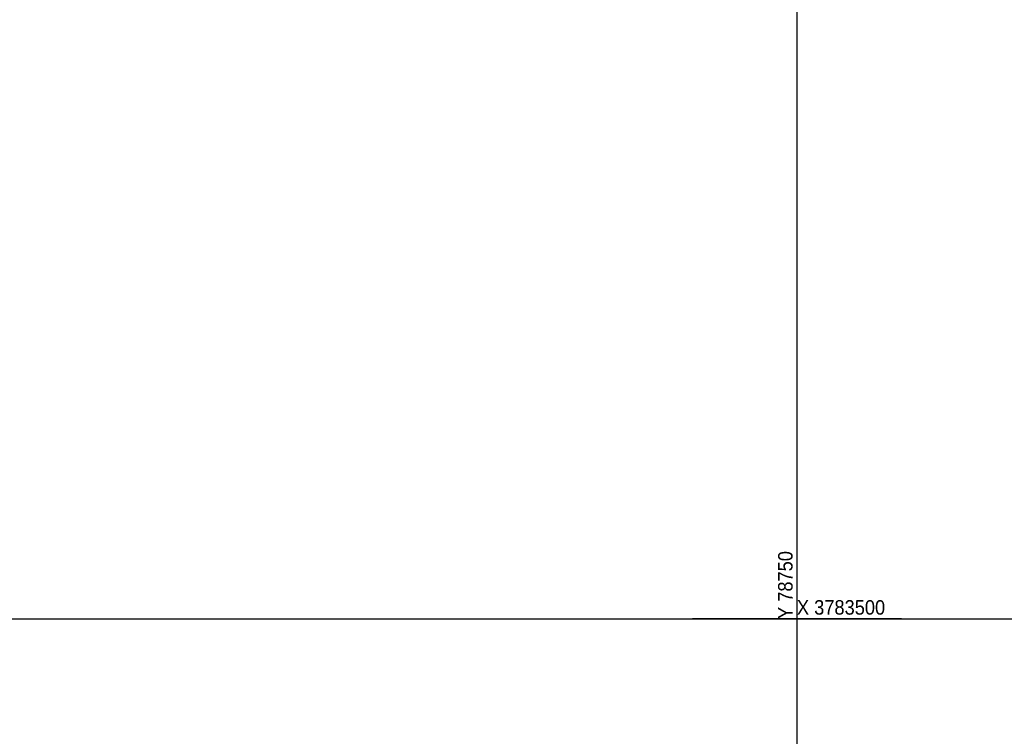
# Model space of a CAD drawing. Header units: millimetres. Extents: x -79464 to -76785, y -3788210 to -3782955.
# Tile 124 of 131: x -78884 to -78714, y -3783520 to -3783397. Entities that reach past the tile are written whole.
import ezdxf
from ezdxf.enums import TextEntityAlignment as Align

# ---------------------------------------------------------------- set-up
doc = ezdxf.new("R2010")
doc.units = ezdxf.units.MM
doc.header["$LTSCALE"] = 8
doc.header["$MEASUREMENT"] = 0
doc.layers.add('GRID', color=7, linetype='Continuous')
doc.styles.add('Arial Narrow', font='arial.ttf', dxfattribs={"height": 1})

msp = doc.modelspace()

# ---------------------------------------------------------------- linework, layer by layer
at = {"layer": 'GRID', "color": 3, "lineweight": 25}
for p, q in [((-78750, -3783482), (-78750, -3783518)), ((-78732, -3783500), (-78768, -3783500))]:
    msp.add_line(p, q, dxfattribs=at)
at = {"layer": 'GRID', "color": 9}
for points in [[(-78750, -3783217.04), (-78750, -3784493.28)], [(-79264.96, -3783500), (-77988.72, -3783500)]]:
    msp.add_lwpolyline(points, dxfattribs=at)

# ---------------------------------------------------------------- texts
at = {"layer": 'GRID', "color": 5, "style": 'Arial Narrow', "width": 0.9}
msp.add_text('Y 78750', height=2.5, rotation=90, dxfattribs=at).set_placement((-78750, -3783500, 3.09), align=Align.BOTTOM_LEFT)
msp.add_text('X 3783500', height=2.5, dxfattribs=at).set_placement((-78750, -3783500, 3.09), align=Align.BOTTOM_LEFT)

doc.saveas('drawing.dxf')
